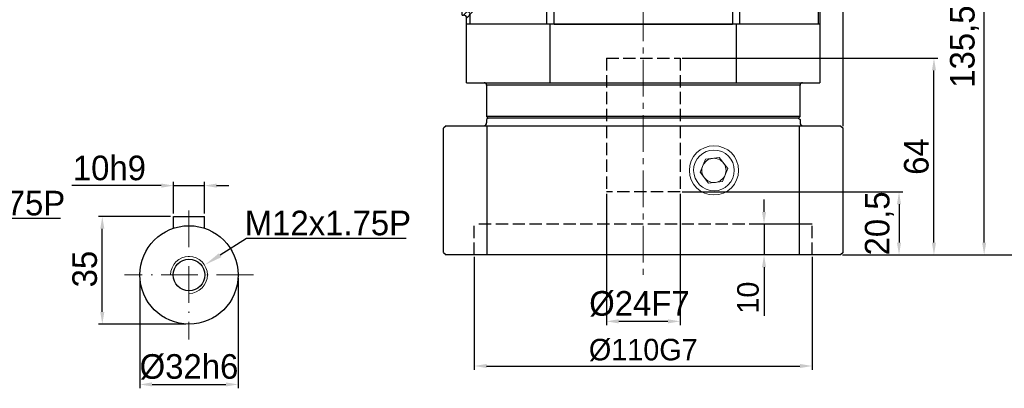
# Model space of a CAD drawing. Header units: millimetres. Extents: x 7085 to 7912, y -683 to -105.
# Tile 10 of 12: x 7381 to 7702, y -462 to -342. Entities that reach past the tile are written whole.
import ezdxf

# ---------------------------------------------------------------- set-up
doc = ezdxf.new("R2010")
doc.units = ezdxf.units.MM
doc.header["$PDSIZE"] = -5
for name, pattern in [('ACAD_ISO10W100', [18, 12, -3, 0, -3]), ('JIS_02_4.0', [5.5, 4, -1.5]), ('点画线', [18, 12, -2, 2, -2])]:
    doc.linetypes.add(name, pattern=pattern)
doc.layers.get('0').update_dxf_attribs({"lineweight": 18})
doc.layers.get('Defpoints').update_dxf_attribs({"lineweight": 18})
for name, color, linetype, lineweight in [('7中心线层', 7, '点画线', 18), ('中心线01', 7, 'JIS_02_4.0', 0), ('中心线层', 7, 'ACAD_ISO10W100', 0), ('尺寸线层', 3, 'Continuous', 18), ('标注线', 7, 'Continuous', 18), ('粗实线', 7, 'Continuous', 40)]:
    doc.layers.add(name, color=color, linetype=linetype, lineweight=lineweight)
doc.styles.add('工程字', font='txt')
doc.dimstyles.new('DIMSTYLE_17', dxfattribs={"dimtxt": 8, "dimasz": 12, "dimexe": 0.18, "dimexo": 0.0625, "dimgap": 0.09, "dimtad": 1, "dimtih": 1, "dimtoh": 1, "dimdec": 3, "dimdsep": 46, "dimtxsty": 'Standard', "dimblk": '_CAXARROW', "dimcen": 0.09, "dimdle": 24, "dimadec": 0, "dimazin": 0, "dimtfac": 0.7, "dimtdec": 3, "dimtofl": 0, "dimtmove": 0, "dimatfit": 3, "dimfxl": 1, "dimtolj": 1, "dimarcsym": 0})
doc.dimstyles.new('ISO-25', dxfattribs={"dimtxt": 8, "dimasz": 4, "dimexe": 1.25, "dimexo": 0.625, "dimgap": 1.7, "dimtad": 1, "dimtxsty": '工程字', "dimcen": 2, "dimdle": 8, "dimadec": 0, "dimazin": 0, "dimtfac": 1, "dimtmove": 0, "dimatfit": 3, "dimfxl": 1, "dimarcsym": 0})

# ---------------------------------------------------------------- blocks, each defined once
blk = doc.blocks.new('*X15')
at = {"layer": 'Defpoints', "color": 0}
for p in [(7420.41, -424.98), (7452.41, -424.98), (7452.41, -460.59)]:
    blk.add_point(p, dxfattribs=at)
at = {"layer": '尺寸线层', "color": 0, "lineweight": -2}
for p, q in [((7420.41, -425.98), (7420.41, -461.84)), ((7452.41, -425.98), (7452.41, -461.84)), ((7424.41, -460.59), (7448.41, -460.59))]:
    blk.add_line(p, q, dxfattribs=at)
at = {"layer": '尺寸线层', "color": 0}
for points in [[(7424.41, -459.92), (7424.41, -461.25), (7420.41, -460.59)], [(7448.41, -461.25), (7448.41, -459.92), (7452.41, -460.59)]]:
    blk.add_solid(points, dxfattribs=at)
at = {"layer": '尺寸线层', "color": 0, "insert": (7436.41, -454.89), "char_height": 8, "attachment_point": 5, "style": '工程字'}
blk.add_mtext('\\A1;%%C32h6', dxfattribs=at)
blk = doc.blocks.new('*X16')
at = {"layer": 'Defpoints', "color": 0}
for p in [(7408.2, -405.98), (7431.41, -405.98), (7436.41, -440.98)]:
    blk.add_point(p, dxfattribs=at)
at = {"layer": '尺寸线层', "color": 0, "lineweight": -2}
for p, q in [((7430.41, -405.98), (7406.95, -405.98)), ((7408.2, -436.98), (7408.2, -409.98)), ((7435.41, -440.98), (7406.95, -440.98))]:
    blk.add_line(p, q, dxfattribs=at)
at = {"layer": '尺寸线层', "color": 0}
for points in [[(7408.86, -409.98), (7407.53, -409.98), (7408.2, -405.98)], [(7407.53, -436.98), (7408.86, -436.98), (7408.2, -440.98)]]:
    blk.add_solid(points, dxfattribs=at)
at = {"layer": '尺寸线层', "color": 0, "insert": (7402.5, -423.07), "char_height": 8, "attachment_point": 5, "rotation": 90, "style": '工程字'}
blk.add_mtext('\\A1;35', dxfattribs=at)
blk = doc.blocks.new('*X17')
at = {"layer": 'Defpoints', "color": 0}
for p in [(7441.41, -395.93), (7431.41, -405.98), (7441.41, -405.98)]:
    blk.add_point(p, dxfattribs=at)
at = {"layer": '尺寸线层', "color": 0, "lineweight": -2}
for p, q in [((7427.41, -395.93), (7398.33, -395.93)), ((7431.41, -404.98), (7431.41, -394.68)), ((7431.41, -395.93), (7441.41, -395.93)), ((7441.41, -404.98), (7441.41, -394.68)), ((7445.41, -395.93), (7449.41, -395.93))]:
    blk.add_line(p, q, dxfattribs=at)
at = {"layer": '尺寸线层', "color": 0}
for points in [[(7427.41, -396.6), (7427.41, -395.26), (7431.41, -395.93)], [(7445.41, -395.26), (7445.41, -396.6), (7441.41, -395.93)]]:
    blk.add_solid(points, dxfattribs=at)
at = {"layer": '尺寸线层', "color": 0, "insert": (7410.51, -390.23), "char_height": 8, "attachment_point": 5, "style": '工程字'}
blk.add_mtext('\\A1;10h9', dxfattribs=at)
blk = doc.blocks.new('_CAXARROW')
blk.add_hatch(color=0).paths.add_polyline_path([(0, 0), (-1, 0.125), (-1, -0.125)], flags=0)
blk = doc.blocks.new('*X18')
at = {"layer": 'Defpoints', "color": 0}
for p in [(7441.48, -421.77), (7431.34, -428.18)]:
    blk.add_point(p, dxfattribs=at)
at = {"layer": '尺寸线层', "color": 0, "lineweight": -2}
for p, q in [((7455.15, -413.13), (7446.55, -418.56)), ((7507.1, -413.13), (7455.15, -413.13)), ((7436.32, -424.98), (7436.5, -424.98)), ((7436.41, -425.07), (7436.41, -424.89))]:
    blk.add_line(p, q, dxfattribs=at)
at = {"layer": '尺寸线层', "color": 0, "lineweight": -2, "xscale": 6, "yscale": 6, "zscale": 6, "rotation": 212.3170549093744}
blk.add_blockref('_CAXARROW', (7441.48, -421.77), dxfattribs=at)
at = {"layer": '尺寸线层', "color": 0, "lineweight": 25, "insert": (7481.62, -408.13), "char_height": 8, "attachment_point": 5, "style": '工程字'}
blk.add_mtext('\\A1;M12x1.75P', dxfattribs=at)
blk = doc.blocks.new('*X22')
at = {"layer": 'Defpoints', "color": 0}
for p in [(7334.15, -419.92), (7327.69, -430.03)]:
    blk.add_point(p, dxfattribs=at)
at = {"layer": '尺寸线层', "color": 0, "lineweight": -2}
for p, q in [((7342.61, -406.67), (7337.38, -414.86)), ((7394.56, -406.67), (7342.61, -406.67)), ((7330.83, -424.98), (7331.01, -424.98)), ((7330.92, -425.07), (7330.92, -424.89))]:
    blk.add_line(p, q, dxfattribs=at)
at = {"layer": '尺寸线层', "color": 0, "lineweight": -2, "xscale": 6, "yscale": 6, "zscale": 6, "rotation": 237.4443507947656}
blk.add_blockref('_CAXARROW', (7334.15, -419.92), dxfattribs=at)
at = {"layer": '尺寸线层', "color": 0, "lineweight": 25, "insert": (7369.08, -401.67), "char_height": 8, "attachment_point": 5, "style": '工程字'}
blk.add_mtext('\\A1;M12x1.75P', dxfattribs=at)
blk = doc.blocks.new('*X26')
at = {"layer": 'Defpoints', "color": 0}
for p in [(7381.76, -172.04), (7381.76, -267.98), (7649.26, -377.28)]:
    blk.add_point(p, dxfattribs=at)
at = {"layer": '尺寸线层', "color": 0, "lineweight": -2}
for p, q in [((7381.76, -267.35), (7381.76, -170.79)), ((7645.26, -172.04), (7385.76, -172.04)), ((7649.26, -376.65), (7649.26, -170.79))]:
    blk.add_line(p, q, dxfattribs=at)
at = {"layer": '尺寸线层', "color": 0}
for points in [[(7385.76, -171.37), (7385.76, -172.7), (7381.76, -172.04)], [(7645.26, -172.7), (7645.26, -171.37), (7649.26, -172.04)]]:
    blk.add_solid(points, dxfattribs=at)
at = {"layer": '尺寸线层', "color": 0, "insert": (7515.51, -165.67), "char_height": 8, "attachment_point": 5, "style": '工程字'}
blk.add_mtext('\\A1;267,5', dxfattribs=at)
blk = doc.blocks.new('*X31')
at = {"layer": 'Defpoints', "color": 0}
for p in [(7572.26, -397.98), (7596.26, -397.98), (7572.26, -440.07)]:
    blk.add_point(p, dxfattribs=at)
at = {"layer": '尺寸线层', "color": 0, "lineweight": -2}
for p, q in [((7572.26, -398.6), (7572.26, -441.32)), ((7596.26, -398.6), (7596.26, -441.32)), ((7592.26, -440.07), (7576.26, -440.07))]:
    blk.add_line(p, q, dxfattribs=at)
at = {"layer": '尺寸线层', "color": 0}
for points in [[(7576.26, -439.4), (7576.26, -440.74), (7572.26, -440.07)], [(7592.26, -440.74), (7592.26, -439.4), (7596.26, -440.07)]]:
    blk.add_solid(points, dxfattribs=at)
at = {"layer": '尺寸线层', "color": 0, "insert": (7583.01, -434.37), "char_height": 8, "attachment_point": 5, "style": '工程字'}
blk.add_mtext('\\A1;%%C24F7', dxfattribs=at)
blk = doc.blocks.new('*X32')
at = {"layer": 'Defpoints', "color": 0}
for p in [(7529.26, -418.48), (7639.26, -418.48), (7639.26, -454.59)]:
    blk.add_point(p, dxfattribs=at)
at = {"layer": '尺寸线层', "color": 0, "lineweight": -2}
for p, q in [((7529.26, -419.1), (7529.26, -455.84)), ((7639.26, -419.1), (7639.26, -455.84)), ((7533.26, -454.59), (7635.26, -454.59))]:
    blk.add_line(p, q, dxfattribs=at)
at = {"layer": '尺寸线层', "color": 0}
for points in [[(7533.26, -453.92), (7533.26, -455.26), (7529.26, -454.59)], [(7635.26, -455.26), (7635.26, -453.92), (7639.26, -454.59)]]:
    blk.add_solid(points, dxfattribs=at)
at = {"layer": '尺寸线层', "color": 0, "insert": (7584.26, -449.39), "char_height": 7, "attachment_point": 5, "style": '工程字'}
blk.add_mtext('\\A1;%%C110G7', dxfattribs=at)
blk = doc.blocks.new('*X33')
at = {"layer": 'Defpoints', "color": 0}
for p in [(7639.26, -408.48), (7623.56, -418.48), (7639.26, -418.48)]:
    blk.add_point(p, dxfattribs=at)
at = {"layer": '尺寸线层', "color": 0, "lineweight": -2}
for p, q in [((7623.56, -404.48), (7623.56, -400.48)), ((7638.64, -408.48), (7622.31, -408.48)), ((7623.56, -408.48), (7623.56, -418.48)), ((7638.64, -418.48), (7622.31, -418.48)), ((7623.56, -422.48), (7623.56, -438.25))]:
    blk.add_line(p, q, dxfattribs=at)
at = {"layer": '尺寸线层', "color": 0}
for points in [[(7622.89, -404.48), (7624.23, -404.48), (7623.56, -408.48)], [(7624.23, -422.48), (7622.89, -422.48), (7623.56, -418.48)]]:
    blk.add_solid(points, dxfattribs=at)
at = {"layer": '尺寸线层', "color": 0, "insert": (7618.36, -432.36), "char_height": 7, "attachment_point": 5, "rotation": 90, "style": '工程字'}
blk.add_mtext('\\A1;10', dxfattribs=at)
blk = doc.blocks.new('*X34')
at = {"layer": 'Defpoints', "color": 0}
for p in [(7596.26, -397.98), (7648.46, -418.48), (7667.49, -418.48)]:
    blk.add_point(p, dxfattribs=at)
at = {"layer": '尺寸线层', "color": 0, "lineweight": -2}
for p, q in [((7596.89, -397.98), (7668.74, -397.98)), ((7667.49, -401.98), (7667.49, -414.48)), ((7649.09, -418.48), (7668.74, -418.48))]:
    blk.add_line(p, q, dxfattribs=at)
at = {"layer": '尺寸线层', "color": 0}
for points in [[(7668.15, -401.98), (7666.82, -401.98), (7667.49, -397.98)], [(7666.82, -414.48), (7668.15, -414.48), (7667.49, -418.48)]]:
    blk.add_solid(points, dxfattribs=at)
at = {"layer": '尺寸线层', "color": 0, "insert": (7661.12, -408.23), "char_height": 8, "attachment_point": 5, "rotation": 90, "style": '工程字'}
blk.add_mtext('\\A1;20,5', dxfattribs=at)
blk = doc.blocks.new('*X35')
at = {"layer": 'Defpoints', "color": 0}
for p in [(7596.26, -354.48), (7678.86, -354.48), (7648.46, -418.48)]:
    blk.add_point(p, dxfattribs=at)
at = {"layer": '尺寸线层', "color": 0, "lineweight": -2}
for p, q in [((7596.89, -354.48), (7680.11, -354.48)), ((7678.86, -414.48), (7678.86, -358.48)), ((7649.09, -418.48), (7680.11, -418.48))]:
    blk.add_line(p, q, dxfattribs=at)
at = {"layer": '尺寸线层', "color": 0}
for points in [[(7679.53, -358.48), (7678.19, -358.48), (7678.86, -354.48)], [(7678.19, -414.48), (7679.53, -414.48), (7678.86, -418.48)]]:
    blk.add_solid(points, dxfattribs=at)
at = {"layer": '尺寸线层', "color": 0, "insert": (7673.16, -386.48), "char_height": 8, "attachment_point": 5, "rotation": 90, "style": '工程字'}
blk.add_mtext('\\A1;64', dxfattribs=at)
blk = doc.blocks.new('*X36')
at = {"layer": 'Defpoints', "color": 0}
for p in [(7584.26, -282.98), (7695.19, -282.98), (7648.46, -418.48)]:
    blk.add_point(p, dxfattribs=at)
at = {"layer": '尺寸线层', "color": 0, "lineweight": -2}
for p, q in [((7584.89, -282.98), (7696.44, -282.98)), ((7695.19, -414.48), (7695.19, -286.98)), ((7649.09, -418.48), (7696.44, -418.48))]:
    blk.add_line(p, q, dxfattribs=at)
at = {"layer": '尺寸线层', "color": 0}
for points in [[(7695.86, -286.98), (7694.53, -286.98), (7695.19, -282.98)], [(7694.53, -414.48), (7695.86, -414.48), (7695.19, -418.48)]]:
    blk.add_solid(points, dxfattribs=at)
at = {"layer": '尺寸线层', "color": 0, "insert": (7688.82, -350.73), "char_height": 8, "attachment_point": 5, "rotation": 90, "style": '工程字'}
blk.add_mtext('\\A1;135,5', dxfattribs=at)
blk = doc.blocks.new('*X37')
at = {"layer": 'Defpoints', "color": 0}
for p in [(7577.26, -225.48), (7710.02, -225.48), (7648.46, -418.48)]:
    blk.add_point(p, dxfattribs=at)
at = {"layer": '尺寸线层', "color": 0, "lineweight": -2}
for p, q in [((7577.89, -225.48), (7711.27, -225.48)), ((7710.02, -414.48), (7710.02, -229.48)), ((7649.09, -418.48), (7711.27, -418.48))]:
    blk.add_line(p, q, dxfattribs=at)
at = {"layer": '尺寸线层', "color": 0}
for points in [[(7710.68, -229.48), (7709.35, -229.48), (7710.02, -225.48)], [(7709.35, -414.48), (7710.68, -414.48), (7710.02, -418.48)]]:
    blk.add_solid(points, dxfattribs=at)
at = {"layer": '尺寸线层', "color": 0, "insert": (7704.32, -321.98), "char_height": 8, "attachment_point": 5, "rotation": 90, "style": '工程字'}
blk.add_mtext('\\A1;193', dxfattribs=at)
blk = doc.blocks.new('XINZHUAN115')
at = {"color": 7, "linetype": 'Continuous', "lineweight": 30}
for p, q in [((47, 116), (-0.5, 116)), ((-0.5, 115.48), (-0.5, 116)), ((-0.5, 114.81), (-0.5, 115.48)), ((-0.5, 89.97), (-0.5, 114.81)), ((48, 115), (48, 98.7)), ((48.29, 97.99), (97.53, 48.75)), ((-0.5, 87.55), (-0.5, 89.97)), ((-0.5, 87.55), (-0.5, 29.45)), ((99, 45.22), (99, 37)), ((100, 36), (115, 36)), ((116, 35), (116, -2)), ((-0.5, 27.03), (-0.5, 29.45)), ((-0.5, 1), (-0.5, 1.52)), ((-0.5, 1), (0, 1)), ((1, -2), (1, 0)), ((1.52, -2), (1, -2)), ((29.45, -2), (87.55, -2)), ((114.81, -2), (89.97, -2)), ((115.48, -2), (114.81, -2)), ((116, -2), (115.48, -2))]:
    blk.add_line(p, q, dxfattribs=at)
at = {"color": 7, "linetype": 'Continuous', "lineweight": 25}
for p, q in [((46.48, 115.48), (-0.5, 115.48)), ((46.48, 115.48), (47, 116)), ((48, 115), (47.48, 114.48)), ((47.56, 98.52), (48, 98.7)), ((47.86, 97.81), (97.09, 48.57)), ((96.49, 47.97), (47.92, 96.55)), ((46.02, 89.97), (-0.5, 89.97)), ((-0.5, 87.55), (35.69, 87.55)), ((35.69, 87.55), (46.01, 87.55)), ((47.01, 87.55), (46.01, 87.55)), ((47.01, 87.55), (47.01, 38.01)), ((47.87, 76.42), (81.46, 42.83)), ((47.24, 38.24), (47.24, 72.22)), ((96.49, 47.97), (97.09, 48.57)), ((97.09, 48.57), (97.1, 48.57)), ((97.1, 48.57), (97.53, 48.75)), ((97.63, 45.04), (97.64, 45.03)), ((97.64, 36.51), (97.64, 45.03)), ((98.56, 45.03), (97.64, 45.03)), ((99, 45.22), (98.56, 45.03)), ((98.56, 45.03), (98.56, 36.56)), ((81.99, 40.92), (81.99, 36.25)), ((47.01, 38.01), (47.24, 38.24)), ((100, 36), (99.56, 35.56)), ((114.48, 35.48), (115, 36)), ((50.24, 35.24), (50.01, 35.01)), ((50.01, 35.01), (87.55, 35.01)), ((79.54, 35.24), (50.24, 35.24)), ((87.55, 34.01), (87.55, -2)), ((89.97, -2), (89.97, 34.02)), ((116, 35), (115.48, 34.48)), ((115.48, -2), (115.48, 34.48)), ((26.55, 29.45), (-0.5, 29.45)), ((-0.5, 27.03), (26.55, 27.03)), ((27.03, 26.55), (27.03, -2)), ((29.45, -2), (29.45, 26.55)), ((1.33, 2.19), (-0.5, 2.19)), ((0, 1), (0.53, 1.52)), ((1.52, 0.53), (1, 0)), ((2.19, -2), (2.19, 1.33))]:
    blk.add_line(p, q, dxfattribs=at)
at = {"color": 7, "linetype": 'Continuous', "lineweight": 25, "flags": 128}
for points in [[(47.02, 89.48), (47, 89.58), (46.94, 89.67), (46.85, 89.75), (46.72, 89.82), (46.57, 89.88), (46.4, 89.93), (46.22, 89.96), (46.02, 89.97)], [(47.26, 76.81), (47.27, 76.75), (47.3, 76.69), (47.36, 76.63), (47.43, 76.58), (47.52, 76.53), (47.63, 76.49), (47.74, 76.45), (47.87, 76.42)], [(82.48, 35.25), (82.38, 35.28), (82.29, 35.33), (82.21, 35.43), (82.13, 35.55), (82.07, 35.7), (82.03, 35.88), (82, 36.06), (81.99, 36.25)], [(87.55, 35.01), (87.55, 34.99), (87.55, 34.93), (87.55, 34.84), (87.55, 34.71), (87.55, 34.56), (87.55, 34.39), (87.55, 34.21), (87.55, 34.01)], [(89.48, 35.02), (89.58, 35), (89.67, 34.94), (89.75, 34.85), (89.82, 34.72), (89.88, 34.57), (89.93, 34.4), (89.96, 34.22), (89.97, 34.02)]]:
    blk.add_lwpolyline(points, dxfattribs=at)
at = {"color": 7, "linetype": 'Continuous', "lineweight": 30, "flags": 128}
for points in [[(-0.5, 2.19), (-0.5, 3.86), (-0.5, 5.66), (-0.5, 7.59), (-0.5, 9.65), (-0.5, 11.82), (-0.5, 14.1), (-0.5, 16.5), (-0.5, 18.99), (-0.5, 21.59), (-0.5, 24.27), (-0.5, 27.03)], [(-0.5, 1.52), (-0.5, 1.54), (-0.5, 1.58), (-0.5, 1.63), (-0.5, 1.71), (-0.5, 1.8), (-0.5, 1.91), (-0.5, 2.04), (-0.5, 2.19)], [(2.19, -2), (2.04, -2), (1.91, -2), (1.8, -2), (1.71, -2), (1.63, -2), (1.58, -2), (1.54, -2), (1.52, -2)], [(27.03, -2), (24.27, -2), (21.59, -2), (18.99, -2), (16.5, -2), (14.1, -2), (11.82, -2), (9.65, -2), (7.59, -2), (5.66, -2), (3.86, -2), (2.19, -2)], [(29.45, -2), (29.14, -2), (28.82, -2), (28.51, -2), (28.2, -2), (27.9, -2), (27.6, -2), (27.31, -2), (27.03, -2)], [(89.97, -2), (89.69, -2), (89.4, -2), (89.1, -2), (88.8, -2), (88.49, -2), (88.18, -2), (87.86, -2), (87.55, -2)]]:
    blk.add_lwpolyline(points, dxfattribs=at)
at = {"color": 7, "linetype": 'Continuous', "lineweight": 25}
for centre, radius, start, end in [((46.48, 114.48), 1, 0.0204, 89.9796), ((48.21, 97.19), 0.708, 184.6858, 245.5656), ((48.56, 98.52), 1, 180.0075, 224.9925), ((93.56, 45.03), 5, 0.0075, 44.9925), ((91.5, 44.34), 6.17, 6.4777, 36.0368), ((71.91, 39.18), 10.22, 9.7868, 20.9596), ((98.57, 36.43), 0.933, 175.4644, 262.9317), ((99.56, 36.56), 1, 180.0204, 269.9796), ((114.48, 34.48), 1, 0.0204, 89.9796)]:
    blk.add_arc(centre, radius, start, end, dxfattribs=at)
at = {"color": 7, "linetype": 'Continuous', "lineweight": 30, "extrusion": (-2.31611e-23, 1.72048e-08, 1)}
blk.add_ellipse((47, 115), major_axis=(0.707, 0.707, 0), ratio=0.999695, start_param=5.497939, end_param=7.068431, dxfattribs=at)
at = {"color": 7, "linetype": 'Continuous', "lineweight": 25}
blk.add_ellipse((47.47, 107.26), major_axis=(0, -5.5), ratio=0.017455, dxfattribs=at)
for centre, major_axis, ratio, start_param, end_param in [((47.48, 110.48), (0, -4), 0.017455, 3.159046, 3.66473), ((48, 37.18), (0.01, -71.64), 0.012341, 3.720824, 4.126284), ((47.08, 87.55), (0, -4), 0.017455, 4.207028, 4.712389), ((47.35, 72.11), (0, -8.49), 0.012341, 4.126284, 4.700045), ((58.5, 36), (49, 0), 0.017455, 5.223722, 5.665807), ((93.56, 35.57), (6, 0), 0.017455, 5.665807, 6.265732), ((110.48, 35.48), (4, 0), 0.017455, 5.76003, 6.265732), ((87.55, 35.08), (4, 0), 0.017455, 4.712389, 5.217729)]:
    blk.add_ellipse(centre, major_axis=major_axis, ratio=ratio, start_param=start_param, end_param=end_param, dxfattribs=at)
at = {"color": 7, "linetype": 'Continuous', "lineweight": 30, "extrusion": (6.08281e-09, 2.51958e-09, 1)}
blk.add_ellipse((49, 98.7), major_axis=(0.924, 0.383, 0), ratio=0.999822, start_param=2.748957, end_param=3.534229, dxfattribs=at)
at = {"color": 7, "linetype": 'Continuous', "lineweight": 30, "extrusion": (3.04048e-09, 1.25941e-09, 1)}
blk.add_ellipse((94, 45.21), major_axis=(-4.62, -1.91, 0), ratio=0.999822, start_param=2.748956, end_param=3.534228, dxfattribs=at)
at = {"color": 7, "linetype": 'Continuous', "lineweight": 30, "extrusion": (8.60239e-09, 8.60239e-09, 1)}
blk.add_ellipse((100, 37), major_axis=(-0.707, -0.707, 0), ratio=0.999695, start_param=5.497939, end_param=7.068431, dxfattribs=at)
at = {"color": 7, "linetype": 'Continuous', "lineweight": 30, "extrusion": (1.77017e-22, 1.72048e-08, 1)}
blk.add_ellipse((115, 35), major_axis=(-0.707, -0.707, 0), ratio=0.999695, start_param=2.356347, end_param=3.926839, dxfattribs=at)
at = {"color": 7, "linetype": 'Continuous', "lineweight": 30, "extrusion": (8.57543e-09, 8.57543e-09, 1)}
blk.add_ellipse((0, 0), major_axis=(0.707, 0.707, 0), ratio=0.999695, start_param=5.497939, end_param=7.068431, dxfattribs=at)
at = {"color": 7, "linetype": 'Continuous', "lineweight": 25}
for points, knots in [([(47.44, 113.94), (47.44, 113.81), (47.43, 113.54), (47.42, 113.14), (47.41, 112.72), (47.39, 112.3), (47.38, 111.87), (47.37, 111.43), (47.36, 110.98), (47.35, 110.53), (47.34, 110.06), (47.33, 109.59), (47.3, 108.39), (47.26, 106.38), (47.2, 103.39), (47.15, 100.19), (47.11, 97.55), (47.09, 95.6), (47.08, 94.41), (47.06, 93.21), (47.05, 91.99), (47.03, 90.75), (47.03, 89.9), (47.02, 89.48)], [0, 0, 0, 0, 0.022755, 0.045495, 0.068222, 0.090942, 0.113656, 0.136369, 0.159084, 0.181804, 0.204533, 0.227274, 0.250032, 0.375014, 0.500012, 0.624992, 0.749987, 0.79169, 0.83335, 0.87499, 0.916631, 0.958294, 1, 1, 1, 1]), ([(81.46, 42.83), (81.66, 42.89), (82.06, 43), (82.65, 43.17), (83.25, 43.35), (83.84, 43.53), (84.44, 43.71), (85.04, 43.9), (85.63, 44.09), (86.22, 44.28), (86.82, 44.48), (87.41, 44.68), (88, 44.88), (88.59, 45.08), (89.18, 45.28), (89.88, 45.53), (90.68, 45.81), (91.58, 46.14), (92.46, 46.46), (93.31, 46.77), (94.14, 47.08), (94.95, 47.39), (95.74, 47.69), (96.24, 47.88), (96.49, 47.97)], [0, 0, 0, 0, 0.033294, 0.066966, 0.101018, 0.135453, 0.170274, 0.205483, 0.241083, 0.277076, 0.313464, 0.35025, 0.387435, 0.425023, 0.463014, 0.50141, 0.562896, 0.624607, 0.686549, 0.748731, 0.81116, 0.873843, 0.936787, 1, 1, 1, 1]), ([(97.63, 45.04), (97.51, 45), (97.24, 44.92), (96.83, 44.8), (96.4, 44.67), (95.95, 44.53), (95.46, 44.39), (94.96, 44.24), (94.42, 44.08), (93.86, 43.92), (93.27, 43.75), (92.65, 43.58), (92, 43.39), (91.32, 43.2), (90.64, 43.02), (89.74, 42.77), (88.69, 42.49), (87.52, 42.19), (86.41, 41.91), (85.31, 41.65), (84.15, 41.38), (83.05, 41.14), (82.33, 40.99), (81.99, 40.92)], [0, 0, 0, 0, 0.031052, 0.06332, 0.096803, 0.131503, 0.16742, 0.204553, 0.242903, 0.28247, 0.323254, 0.365256, 0.408474, 0.452911, 0.498564, 0.538326, 0.62323, 0.69259, 0.748478, 0.818267, 0.883449, 0.944026, 1, 1, 1, 1]), ([(47.01, 38.01), (47.01, 37.96), (47.02, 37.85), (47.03, 37.69), (47.05, 37.53), (47.08, 37.37), (47.12, 37.21), (47.17, 37.05), (47.23, 36.9), (47.29, 36.75), (47.36, 36.61), (47.44, 36.47), (47.53, 36.33), (47.62, 36.2), (47.73, 36.07), (47.83, 35.95), (47.95, 35.83), (48.07, 35.73), (48.2, 35.62), (48.33, 35.53), (48.47, 35.44), (48.61, 35.36), (48.75, 35.29), (48.9, 35.23), (49.05, 35.17), (49.21, 35.12), (49.37, 35.08), (49.53, 35.05), (49.69, 35.03), (49.85, 35.02), (49.96, 35.01), (50.01, 35.01)], [0, 0, 0, 0, 0.034488, 0.068976, 0.103462, 0.137947, 0.172431, 0.206914, 0.241396, 0.275878, 0.310359, 0.34484, 0.379321, 0.413801, 0.44828, 0.48276, 0.51724, 0.55172, 0.586199, 0.620679, 0.65516, 0.689641, 0.724122, 0.758604, 0.793086, 0.827569, 0.862053, 0.896538, 0.931024, 0.965512, 1, 1, 1, 1]), ([(50.24, 35.24), (50.19, 35.24), (50.08, 35.24), (49.92, 35.26), (49.76, 35.28), (49.6, 35.31), (49.44, 35.35), (49.28, 35.4), (49.13, 35.45), (48.98, 35.52), (48.84, 35.59), (48.69, 35.67), (48.56, 35.76), (48.42, 35.85), (48.3, 35.95), (48.18, 36.06), (48.06, 36.18), (47.95, 36.3), (47.85, 36.42), (47.76, 36.56), (47.67, 36.69), (47.59, 36.84), (47.52, 36.98), (47.45, 37.13), (47.4, 37.28), (47.35, 37.44), (47.31, 37.6), (47.28, 37.76), (47.26, 37.92), (47.24, 38.08), (47.24, 38.19), (47.24, 38.24)], [0, 0, 0, 0, 0.034484, 0.068968, 0.103452, 0.137935, 0.172418, 0.206901, 0.241384, 0.275866, 0.310348, 0.344831, 0.379313, 0.413795, 0.448277, 0.482759, 0.517241, 0.551723, 0.586205, 0.620687, 0.655169, 0.689652, 0.724134, 0.758616, 0.793099, 0.827582, 0.862065, 0.896548, 0.931032, 0.965516, 1, 1, 1, 1]), ([(89.48, 35.02), (89.71, 35.02), (90.17, 35.03), (90.86, 35.04), (91.53, 35.04), (92.21, 35.05), (92.88, 35.06), (93.54, 35.06), (94.19, 35.07), (94.85, 35.08), (95.49, 35.09), (96.13, 35.1), (97.72, 35.12), (100.19, 35.15), (103.39, 35.2), (106.38, 35.26), (108.53, 35.3), (109.99, 35.34), (110.83, 35.36), (111.65, 35.38), (112.44, 35.4), (113.21, 35.42), (113.7, 35.43), (113.94, 35.44)], [0, 0, 0, 0, 0.022753, 0.045491, 0.068217, 0.090935, 0.113648, 0.13636, 0.159073, 0.181792, 0.20452, 0.22726, 0.250017, 0.374996, 0.499992, 0.624973, 0.749972, 0.791676, 0.833339, 0.874981, 0.916625, 0.958291, 1, 1, 1, 1]), ([(101.48, 33.53), (101.97, 33.53), (102.91, 33.44), (104.19, 32.99), (105.25, 32.26), (106.07, 31.33), (106.65, 30.23), (107, 28.94), (107.04, 27.7), (106.88, 26.66), (106.62, 25.81), (106.19, 24.95), (105.55, 24.11), (104.64, 23.35), (103.52, 22.79), (102.18, 22.51), (100.53, 22.53), (98.62, 22.95), (96.89, 23.87), (95.66, 24.9), (95.04, 25.69), (94.69, 26.31), (94.52, 26.73), (94.37, 27.24), (94.27, 27.84), (94.31, 28.74), (94.66, 29.83), (95.41, 30.88), (96.32, 31.74), (97.63, 32.61), (99.38, 33.35), (100.78, 33.53), (101.48, 33.53)], [0, 0, 0, 0, 0.044537, 0.085587, 0.12465, 0.157045, 0.187314, 0.218999, 0.249844, 0.270239, 0.290895, 0.31268, 0.342923, 0.3753, 0.414905, 0.45619, 0.500408, 0.564354, 0.624944, 0.658135, 0.687677, 0.6984, 0.708877, 0.719258, 0.735194, 0.750432, 0.779681, 0.813012, 0.842802, 0.875463, 0.937063, 1, 1, 1, 1]), ([(29.45, 26.55), (29.45, 27), (29.4, 27.41), (29.16, 28.14), (28.96, 28.46), (28.44, 28.98), (28.12, 29.16), (27.39, 29.4), (26.99, 29.45), (26.55, 29.45)], [0, 0, 0, 0, 0.25, 0.25, 0.5, 0.5, 0.75, 0.75, 1, 1, 1, 1]), ([(26.55, 29.45), (26.55, 29.04), (26.55, 28.61), (26.55, 27.79), (26.55, 27.4), (26.55, 27.03)], [0, 0, 0, 0, 0.5, 0.5, 1, 1, 1, 1]), ([(1.33, 2.19), (1.45, 2.32), (1.71, 2.57), (2.09, 2.95), (2.49, 3.34), (2.9, 3.74), (3.31, 4.15), (3.73, 4.56), (4.16, 4.99), (4.6, 5.42), (5.05, 5.86), (5.51, 6.31), (5.98, 6.77), (6.45, 7.24), (6.94, 7.72), (7.43, 8.2), (7.93, 8.69), (8.44, 9.2), (8.96, 9.71), (9.48, 10.23), (10.02, 10.75), (10.56, 11.29), (11.12, 11.83), (11.68, 12.39), (12.39, 13.09), (13.27, 13.95), (14.31, 14.98), (15.39, 16.04), (16.5, 17.14), (17.65, 18.26), (18.82, 19.42), (20.03, 20.61), (21.27, 21.83), (22.54, 23.09), (23.85, 24.37), (25.18, 25.69), (26.09, 26.58), (26.55, 27.03)], [0, 0, 0, 0, 0.019148, 0.038435, 0.057863, 0.077432, 0.097144, 0.117, 0.137002, 0.157149, 0.177443, 0.197886, 0.218477, 0.239219, 0.260112, 0.281157, 0.302355, 0.323707, 0.345214, 0.366876, 0.388695, 0.410671, 0.432806, 0.455099, 0.477552, 0.517079, 0.557325, 0.598292, 0.639985, 0.682406, 0.725558, 0.769446, 0.814071, 0.859436, 0.905545, 0.952398, 1, 1, 1, 1]), ([(27.03, 26.55), (26.8, 26.31), (26.33, 25.83), (25.63, 25.12), (24.94, 24.42), (24.26, 23.73), (23.58, 23.05), (22.92, 22.37), (22.26, 21.71), (21.61, 21.05), (20.98, 20.4), (20.35, 19.76), (19.73, 19.13), (19.11, 18.51), (18.51, 17.9), (17.91, 17.29), (17.33, 16.7), (16.75, 16.11), (16.18, 15.53), (15.62, 14.96), (15.07, 14.4), (14.53, 13.85), (13.99, 13.31), (13.47, 12.77), (12.79, 12.08), (11.96, 11.25), (11, 10.27), (10.07, 9.32), (9.16, 8.4), (8.28, 7.51), (7.42, 6.64), (6.59, 5.8), (5.79, 4.98), (5.02, 4.2), (4.27, 3.44), (3.55, 2.71), (2.86, 2), (2.41, 1.55), (2.19, 1.33)], [0, 0, 0, 0, 0.024929, 0.049654, 0.074175, 0.098493, 0.122609, 0.146522, 0.170233, 0.193742, 0.21705, 0.240157, 0.263063, 0.285769, 0.308276, 0.330583, 0.352691, 0.374601, 0.396313, 0.417827, 0.439144, 0.460265, 0.48119, 0.50192, 0.522454, 0.562069, 0.601185, 0.639808, 0.677943, 0.715593, 0.752764, 0.789461, 0.825689, 0.861454, 0.896761, 0.931617, 0.966028, 1, 1, 1, 1]), ([(27.03, 26.55), (27.08, 26.62), (27.17, 26.75), (27.29, 26.94), (27.37, 27.09), (27.43, 27.21), (27.46, 27.3), (27.48, 27.38), (27.47, 27.44), (27.43, 27.47), (27.37, 27.48), (27.31, 27.47), (27.23, 27.44), (27.13, 27.4), (26.99, 27.32), (26.79, 27.2), (26.64, 27.09), (26.55, 27.03)], [0, 0, 0, 0, 0.127078, 0.234374, 0.322037, 0.382434, 0.429783, 0.465059, 0.49067, 0.512517, 0.535866, 0.56669, 0.60722, 0.659402, 0.725107, 0.841957, 1, 1, 1, 1]), ([(27.03, 26.55), (27.4, 26.55), (27.79, 26.55), (28.61, 26.55), (29.04, 26.55), (29.45, 26.55)], [0, 0, 0, 0, 0.5, 0.5, 1, 1, 1, 1])]:
    blk.add_open_spline(points, degree=3, knots=knots, dxfattribs=at)
for points in [[(47.51, 97.13), (47.52, 97.96), (47.54, 98.51), (47.56, 98.52)], [(82.48, 35.25), (81.58, 35.25), (80.57, 35.24), (79.54, 35.24)], [(1.33, 2.19), (0.86, 1.8), (0.54, 1.54), (0.53, 1.52)], [(1.33, 2.19), (1.51, 2.15), (1.92, 1.92), (2.15, 1.51), (2.19, 1.33)], [(1.52, 0.53), (1.54, 0.54), (1.8, 0.86), (2.19, 1.33)]]:
    blk.add_open_spline(points, degree=3, dxfattribs=at)

msp = doc.modelspace()

# ---------------------------------------------------------------- linework, layer by layer
for p, q in [((7604.5035, -387.3761), (7602.7653, -391.568)), ((7609.0029, -386.7856), (7604.5035, -387.3761)), ((7611.764, -390.3869), (7609.0029, -386.7856)), ((7610.0258, -394.5788), (7611.764, -390.3869)), ((7602.7653, -391.568), (7605.5264, -395.1693)), ((7605.5264, -395.1693), (7610.0258, -394.5788))]:
    msp.add_line(p, q)
msp.add_circle((7607.2646, -390.9775), 8)
for radius, start, end in [(6.6194, 67.477326, 247.477326), (3.93, 97.477326, 157.477326), (6.6194, 247.477326, 67.477326), (3.93, 67.477326, 97.477326), (3.93, 37.477326, 67.477326), (3.93, 157.477326, 217.477326), (3.93, 337.477326, 37.477326), (3.93, 217.477326, 247.477326), (3.93, 277.477326, 337.477326), (3.93, 247.477326, 277.477326)]:
    msp.add_arc((7607.2646, -390.9775), radius, start, end)
at = {"layer": '7中心线层'}
msp.add_line((7584.2646, -282.9775), (7584.2646, -425.9775), dxfattribs=at)
at = {"layer": '中心线01', "color": 0, "lineweight": 25}
for p, q in [((7572.2646, -354.4775), (7572.2646, -397.9775)), ((7572.2646, -354.4775), (7596.2646, -354.4775)), ((7596.2646, -354.4775), (7596.2646, -397.9775)), ((7596.2646, -397.9775), (7572.2646, -397.9775)), ((7639.2646, -408.4775), (7529.2646, -408.4775)), ((7529.2646, -418.4775), (7529.2646, -408.4775)), ((7639.2646, -418.4775), (7639.2646, -408.4775))]:
    msp.add_line(p, q, dxfattribs=at)
at = {"layer": '中心线层', "color": 0}
for p, q in [((7436.411, -403.9772), (7436.411, -445.9772)), ((7457.411, -424.9772), (7415.411, -424.9772))]:
    msp.add_line(p, q, dxfattribs=at)
at = {"layer": '标注线', "color": 0}
msp.add_arc((7436.411, -424.9772), 6, 270, 180, dxfattribs=at)
at = {"layer": '粗实线', "lineweight": 30}
for p, q in [((7553.9538, -343.4775), (7526.7646, -343.4775)), ((7526.7646, -362.4775), (7526.7646, -343.4775)), ((7614.5755, -343.4775), (7553.9538, -343.4775)), ((7553.9538, -362.4775), (7553.9538, -343.4775)), ((7614.5755, -343.4775), (7553.9538, -343.4775)), ((7641.7646, -343.4775), (7614.5755, -343.4775)), ((7614.5755, -362.4775), (7614.5755, -343.4775)), ((7641.7646, -343.4775), (7641.7646, -362.4775)), ((7526.7646, -362.4775), (7553.9538, -362.4775)), ((7533.2646, -363.2775), (7533.2646, -373.4775)), ((7635.2646, -363.2775), (7533.2646, -363.2775)), ((7553.9538, -362.4775), (7614.5755, -362.4775)), ((7614.5755, -362.4775), (7641.7646, -362.4775)), ((7635.2646, -373.4775), (7635.2646, -363.2775)), ((7533.2646, -373.4775), (7533.7646, -373.9775)), ((7635.2646, -373.4775), (7533.2646, -373.4775)), ((7533.7647, -373.9775), (7533.2647, -374.4775)), ((7533.2647, -374.4775), (7533.2647, -375.4775)), ((7634.7646, -373.9775), (7533.7646, -373.9775)), ((7634.7646, -373.9775), (7533.7647, -373.9775)), ((7634.7646, -373.9775), (7635.2646, -373.4775)), ((7634.7646, -373.9775), (7635.2646, -374.4775)), ((7635.2646, -374.4775), (7635.2646, -375.4775)), ((7520.0647, -376.4775), (7519.2647, -377.2775)), ((7519.2647, -417.6775), (7519.2647, -377.2775)), ((7520.0647, -376.4775), (7648.4646, -376.4775)), ((7533.4586, -418.4775), (7533.4586, -376.4775)), ((7635.0706, -418.4775), (7635.0706, -376.4775)), ((7648.4646, -376.4775), (7649.2646, -377.2775)), ((7649.2646, -417.6775), (7649.2646, -377.2775)), ((7431.411, -409.7785), (7431.411, -405.9772)), ((7431.411, -405.9772), (7441.411, -405.9772)), ((7441.411, -409.7785), (7441.411, -405.9772)), ((7519.2647, -417.6775), (7520.0647, -418.4775)), ((7648.4646, -418.4775), (7520.0647, -418.4775)), ((7649.2646, -417.6775), (7648.4646, -418.4775))]:
    msp.add_line(p, q, dxfattribs=at)
for radius in [16, 5.125]:
    msp.add_circle((7436.411, -424.9772), radius, dxfattribs=at)
for centre, radius, start, end in [((7532.4646, -363.2775), 0.8, 0, 90), ((7636.0646, -363.2775), 0.8, 90, 180), ((7532.2647, -375.4775), 1, 270, 0), ((7636.2646, -375.4775), 1, 180, 270)]:
    msp.add_arc(centre, radius, start, end, dxfattribs=at)

# ---------------------------------------------------------------- block references
at = {"layer": '标注线'}
msp.add_blockref('XINZHUAN115', (7525.7645, -341.4776), dxfattribs=at)

# ---------------------------------------------------------------- dimensions: what is measured, and where the dimension line sits
at = {"layer": '尺寸线层'}
dim = msp.add_linear_dim(base=(7381.7646, -172.0366), p1=(7649.2646, -377.2775), p2=(7381.7646, -267.9775), dimstyle='ISO-25', override={"dimsah": 1, "dimtolj": 1, "dimtzin": 8}, dxfattribs=at)
dim.commit()
dim.dimension.update_dxf_attribs({"geometry": '*X26', "text_midpoint": (7515.5146, -172.0366), "dimtype": 160})
for base, p2, picture, middle in [((7710.0151, -225.4775), (7577.2646, -225.4775), '*X37', (7704.3151, -321.9775)), ((7695.1924, -282.9775), (7584.2646, -282.9775), '*X36', (7688.822, -350.7275)), ((7678.8588, -354.4775), (7596.2646, -354.4775), '*X35', (7673.1588, -386.4775))]:
    dim = msp.add_linear_dim(base=base, p1=(7648.4646, -418.4775), p2=p2, angle=90, dimstyle='ISO-25', override={"dimsah": 1, "dimtolj": 1, "dimtzin": 8}, dxfattribs=at)
    dim.commit()
    dim.dimension.update_dxf_attribs({"geometry": picture, "text_midpoint": middle})
for base, p1, p2, text, override, picture, middle in [((7441.411, -395.9301), (7431.411, -405.9772), (7441.411, -405.9772), '<>h9', {"dimexo": 1, "dimsah": 1, "dimtolj": 1}, '*X17', (7410.5116, -395.9301)), ((7572.2646, -440.0715), (7596.2646, -397.9775), (7572.2646, -397.9775), '%%C<>F7', {"dimsah": 1, "dimtolj": 1}, '*X31', (7583.0146, -440.0715)), ((7452.411, -460.5883), (7420.411, -424.9772), (7452.411, -424.9772), '%%C<>h6', {"dimexo": 1, "dimsah": 1, "dimtolj": 1}, '*X15', (7436.411, -460.5883))]:
    dim = msp.add_linear_dim(base=base, p1=p1, p2=p2, text=text, dimstyle='ISO-25', override=override, dxfattribs=at)
    dim.commit()
    dim.dimension.update_dxf_attribs({"geometry": picture, "text_midpoint": middle, "dimtype": 160})
at = {"layer": '尺寸线层', "lineweight": 25}
for p1, p2, picture, middle in [((7327.6916, -430.0344), (7334.1491, -419.9199), '*X22', (7369.0837, -406.6691)), ((7431.3404, -428.1848), (7441.4817, -421.7695), '*X18', (7481.6204, -413.1259))]:
    dim = msp.add_diameter_dim_2p(p1=p1, p2=p2, text='M12x1.75P', dimstyle='DIMSTYLE_17', override={"dimasz": 6, "dimgap": 1, "dimpost": '%%C<>', "dimtxsty": '工程字', "dimsah": 1, "dimdle": 12}, dxfattribs=at)
    dim.commit()
    dim.dimension.update_dxf_attribs({"geometry": picture, "text_midpoint": middle, "dimtype": 163})
at = {"layer": '尺寸线层'}
for base, p1, p2, override, picture, middle in [((7667.4862, -418.4775), (7596.2646, -397.9775), (7648.4646, -418.4775), {"dimsah": 1, "dimtolj": 1, "dimtzin": 8}, '*X34', (7667.4862, -408.2275)), ((7623.5603, -418.4775), (7639.2646, -408.4775), (7639.2646, -418.4775), {"dimtxt": 7, "dimsah": 1, "dimtolj": 1, "dimtzin": 8}, '*X33', (7623.5603, -432.3618)), ((7408.1958, -405.9772), (7436.411, -440.9772), (7431.411, -405.9772), {"dimexo": 1, "dimsah": 1, "dimtolj": 1, "dimtzin": 8}, '*X16', (7408.1958, -423.0741))]:
    dim = msp.add_linear_dim(base=base, p1=p1, p2=p2, angle=90, dimstyle='ISO-25', override=override, dxfattribs=at)
    dim.commit()
    dim.dimension.update_dxf_attribs({"geometry": picture, "text_midpoint": middle, "dimtype": 160})
dim = msp.add_linear_dim(base=(7639.2646, -454.5895), p1=(7529.2646, -418.4775), p2=(7639.2646, -418.4775), text='%%C<>G7', dimstyle='ISO-25', override={"dimtxt": 7, "dimsah": 1, "dimtolj": 1}, dxfattribs=at)
dim.commit()
dim.dimension.update_dxf_attribs({"geometry": '*X32', "text_midpoint": (7584.2646, -449.3895)})

doc.saveas('drawing.dxf')
